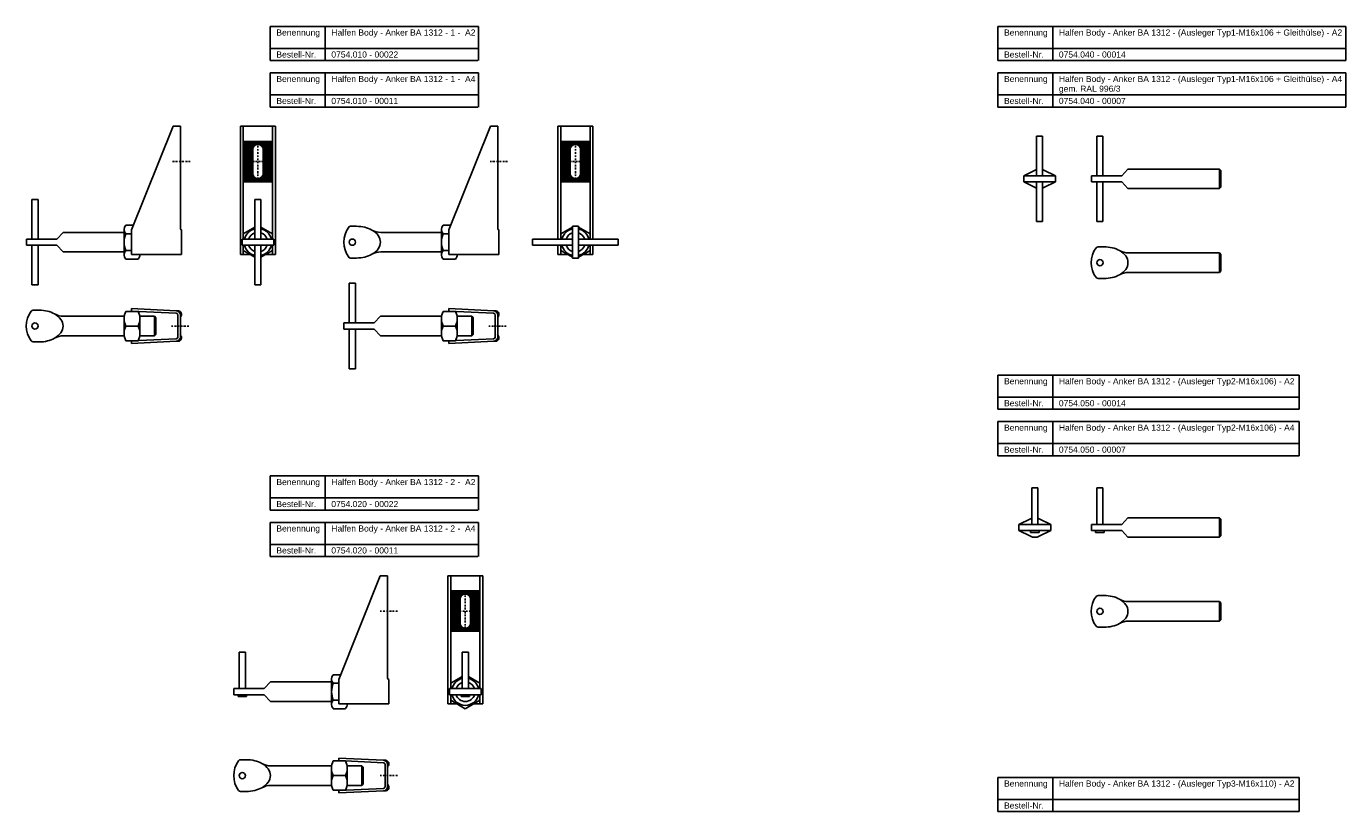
# Model space of a CAD drawing. Header units: millimetres. Extents: x 2107 to 3187, y -481 to 859.
# Tile 2 of 2: x 2107 to 3187, y 215 to 859. Entities that reach past the tile are written whole.
import ezdxf

# ---------------------------------------------------------------- set-up
doc = ezdxf.new("R2010")
doc.units = ezdxf.units.MM
doc.header["$LTSCALE"] = 10
doc.linetypes.add('STRICHPUNKT2', pattern=[0.5, 0.25, -0.125, 0, -0.125])
doc.layers.add('HALFEN', color=2, linetype='Continuous')
doc.styles.add('ARIAL50', font='ARIAL.TTF', dxfattribs={"height": 5})

msp = doc.modelspace()

# ---------------------------------------------------------------- linework, layer by layer
at = {"layer": 'HALFEN'}
for p, q in [((2307.1, 858.5), (2477.7, 858.5)), ((2307.1, 830.5), (2307.1, 858.5)), ((2352.1, 830.5), (2352.1, 858.5)), ((2477.7, 830.5), (2477.7, 858.5)), ((2902.8, 858.5), (3187.5, 858.5)), ((2902.8, 830.5), (2902.8, 858.5)), ((2947.7, 830.5), (2947.7, 858.5)), ((3187.5, 830.5), (3187.5, 858.5)), ((2307.1, 840.5), (2477.7, 840.5)), ((2902.8, 840.5), (3187.5, 840.5)), ((2307.1, 830.5), (2477.1, 830.5)), ((2902.8, 830.5), (3187.5, 830.5)), ((2307.1, 820.5), (2477.7, 820.5)), ((2307.1, 792.5), (2307.1, 820.5)), ((2352.1, 792.5), (2352.1, 820.5)), ((2477.7, 792.5), (2477.7, 820.5)), ((2902.8, 820.5), (3187.5, 820.5)), ((2902.8, 792.5), (2902.8, 820.5)), ((2947.7, 792.5), (2947.7, 820.5)), ((3187.5, 792.5), (3187.5, 820.5)), ((2307.1, 802.5), (2477.7, 802.5)), ((2902.8, 802.5), (3187.5, 802.5)), ((2307.1, 792.5), (2477.1, 792.5)), ((2902.8, 792.5), (3187.5, 792.5)), ((2193.5, 691.8), (2227.5, 776.8)), ((2233.5, 776.8), (2227.5, 776.8)), ((2233.5, 692.8), (2233.5, 776.8)), ((2282.8, 776.8), (2311.3, 776.8)), ((2282.8, 671.8), (2282.8, 776.8)), ((2285, 684.3), (2285, 776.8)), ((2309, 684.3), (2309, 776.8)), ((2311.3, 671.8), (2311.3, 776.8)), ((2453.3, 691.8), (2487.3, 776.8)), ((2493.3, 776.8), (2487.3, 776.8)), ((2493.3, 692.8), (2493.3, 776.8)), ((2542.6, 776.8), (2571.1, 776.8)), ((2542.6, 684.3), (2542.6, 776.8)), ((2544.9, 684.3), (2544.9, 776.8)), ((2568.9, 684.3), (2568.9, 776.8)), ((2571.1, 684.3), (2571.1, 776.8)), ((2934.4, 736.2), (2934.4, 768.7)), ((2939.4, 768.7), (2934.4, 768.7)), ((2939.4, 736.2), (2939.4, 768.7)), ((2983.8, 736.2), (2983.8, 768.7)), ((2988.8, 768.7), (2983.8, 768.7)), ((2988.8, 736.2), (2988.8, 768.7)), ((2309, 764.3), (2285, 764.3)), ((2309, 763.3), (2285, 763.3)), ((2309, 762.3), (2285, 762.3)), ((2295, 761.3), (2285, 761.3)), ((2293.8, 760.3), (2285, 760.3)), ((2293.2, 759.3), (2285, 759.3)), ((2292.9, 758.3), (2285, 758.3)), ((2292.8, 757.3), (2285, 757.3)), ((2292.8, 756.3), (2285, 756.3)), ((2292.8, 738.1), (2292.8, 757.6)), ((2309, 761.3), (2299, 761.3)), ((2309, 760.3), (2300.3, 760.3)), ((2309, 759.3), (2300.9, 759.3)), ((2309, 758.3), (2301.2, 758.3)), ((2301.3, 757.6), (2301.3, 738.1)), ((2309, 757.3), (2301.3, 757.3)), ((2309, 756.3), (2301.3, 756.3)), ((2568.9, 764.3), (2544.9, 764.3)), ((2568.9, 763.3), (2544.9, 763.3)), ((2568.9, 762.3), (2544.9, 762.3)), ((2554.9, 761.3), (2544.9, 761.3)), ((2553.6, 760.3), (2544.9, 760.3)), ((2553, 759.3), (2544.9, 759.3)), ((2552.7, 758.3), (2544.9, 758.3)), ((2552.6, 757.3), (2544.9, 757.3)), ((2552.6, 756.3), (2544.9, 756.3)), ((2552.6, 738.1), (2552.6, 757.6)), ((2568.9, 761.3), (2558.9, 761.3)), ((2568.9, 760.3), (2560.1, 760.3)), ((2568.9, 759.3), (2560.8, 759.3)), ((2568.9, 758.3), (2561.1, 758.3)), ((2561.1, 757.6), (2561.1, 738.1)), ((2568.9, 757.3), (2561.1, 757.3)), ((2568.9, 756.3), (2561.1, 756.3)), ((2292.8, 755.3), (2285, 755.3)), ((2292.8, 754.3), (2285, 754.3)), ((2292.8, 753.3), (2285, 753.3)), ((2292.8, 752.3), (2285, 752.3)), ((2292.8, 751.3), (2285, 751.3)), ((2292.8, 750.3), (2285, 750.3)), ((2292.8, 749.3), (2285, 749.3)), ((2292.8, 748.3), (2285, 748.3)), ((2292.8, 747.3), (2285, 747.3)), ((2292.8, 746.3), (2285, 746.3)), ((2292.8, 745.3), (2285, 745.3)), ((2309, 755.3), (2301.3, 755.3)), ((2309, 754.3), (2301.3, 754.3)), ((2309, 753.3), (2301.3, 753.3)), ((2309, 752.3), (2301.3, 752.3)), ((2309, 751.3), (2301.3, 751.3)), ((2309, 750.3), (2301.3, 750.3)), ((2309, 749.3), (2301.3, 749.3)), ((2309, 748.3), (2301.3, 748.3)), ((2309, 747.3), (2301.3, 747.3)), ((2309, 746.3), (2301.3, 746.3)), ((2309, 745.3), (2301.3, 745.3)), ((2552.6, 755.3), (2544.9, 755.3)), ((2552.6, 754.3), (2544.9, 754.3)), ((2552.6, 753.3), (2544.9, 753.3)), ((2552.6, 752.3), (2544.9, 752.3)), ((2552.6, 751.3), (2544.9, 751.3)), ((2552.6, 750.3), (2544.9, 750.3)), ((2552.6, 749.3), (2544.9, 749.3)), ((2552.6, 748.3), (2544.9, 748.3)), ((2552.6, 747.3), (2544.9, 747.3)), ((2552.6, 746.3), (2544.9, 746.3)), ((2552.6, 745.3), (2544.9, 745.3)), ((2568.9, 755.3), (2561.1, 755.3)), ((2568.9, 754.3), (2561.1, 754.3)), ((2568.9, 753.3), (2561.1, 753.3)), ((2568.9, 752.3), (2561.1, 752.3)), ((2568.9, 751.3), (2561.1, 751.3)), ((2568.9, 750.3), (2561.1, 750.3)), ((2568.9, 749.3), (2561.1, 749.3)), ((2568.9, 748.3), (2561.1, 748.3)), ((2568.9, 747.3), (2561.1, 747.3)), ((2568.9, 746.3), (2561.1, 746.3)), ((2568.9, 745.3), (2561.1, 745.3)), ((2285, 744.3), (2292.8, 744.3)), ((2292.8, 743.3), (2285, 743.3)), ((2292.8, 742.3), (2285, 742.3)), ((2292.8, 741.3), (2285, 741.3)), ((2292.8, 740.3), (2285, 740.3)), ((2292.8, 739.3), (2285, 739.3)), ((2292.8, 738.3), (2285, 738.3)), ((2292.9, 737.3), (2285, 737.3)), ((2293.2, 736.3), (2285, 736.3)), ((2293.8, 735.3), (2285, 735.3)), ((2309, 735.3), (2300.3, 735.3)), ((2309, 736.3), (2300.9, 736.3)), ((2309, 737.3), (2301.2, 737.3)), ((2301.3, 744.3), (2309, 744.3)), ((2309, 743.3), (2301.3, 743.3)), ((2309, 742.3), (2301.3, 742.3)), ((2309, 741.3), (2301.3, 741.3)), ((2309, 740.3), (2301.3, 740.3)), ((2309, 739.3), (2301.3, 739.3)), ((2309, 738.3), (2301.3, 738.3)), ((2544.9, 744.3), (2552.6, 744.3)), ((2552.6, 743.3), (2544.9, 743.3)), ((2552.6, 742.3), (2544.9, 742.3)), ((2552.6, 741.3), (2544.9, 741.3)), ((2552.6, 740.3), (2544.9, 740.3)), ((2552.6, 739.3), (2544.9, 739.3)), ((2552.6, 738.3), (2544.9, 738.3)), ((2552.7, 737.3), (2544.9, 737.3)), ((2553, 736.3), (2544.9, 736.3)), ((2553.6, 735.3), (2544.9, 735.3)), ((2568.9, 735.3), (2560.1, 735.3)), ((2568.9, 736.3), (2560.8, 736.3)), ((2561.1, 744.3), (2568.9, 744.3)), ((2568.9, 743.3), (2561.1, 743.3)), ((2568.9, 742.3), (2561.1, 742.3)), ((2568.9, 741.3), (2561.1, 741.3)), ((2568.9, 740.3), (2561.1, 740.3)), ((2568.9, 739.3), (2561.1, 739.3)), ((2568.9, 738.3), (2561.1, 738.3)), ((2568.9, 737.3), (2561.1, 737.3)), ((2923.9, 736.2), (2933.4, 740.9)), ((2923.9, 736.2), (2949.9, 736.2)), ((2923.9, 736.2), (2923.9, 731.2)), ((2949.9, 736.2), (2940.5, 740.9)), ((2949.9, 736.2), (2949.9, 731.2)), ((2979.3, 736.2), (3004.3, 736.2)), ((2979.3, 736.2), (2979.3, 731.2)), ((3004.3, 736.2), (3009.3, 741.7)), ((3084.1, 741.7), (3009.3, 741.7)), ((3084.1, 741.7), (3084.1, 725.7)), ((3085.3, 740.5), (3084.1, 741.7)), ((3085.3, 740.5), (3085.3, 726.9)), ((2295, 734.3), (2285, 734.3)), ((2309, 733.3), (2285, 733.3)), ((2309, 732.3), (2285, 732.3)), ((2309, 731.3), (2285, 731.3)), ((2309, 734.3), (2299, 734.3)), ((2554.9, 734.3), (2544.9, 734.3)), ((2568.9, 733.3), (2544.9, 733.3)), ((2568.9, 732.3), (2544.9, 732.3)), ((2568.9, 731.3), (2544.9, 731.3)), ((2568.9, 734.3), (2558.9, 734.3)), ((2923.9, 731.2), (2949.9, 731.2)), ((2923.9, 731.2), (2933.4, 726.5)), ((2934.4, 698.7), (2934.4, 731.2)), ((2939.4, 698.7), (2939.4, 731.2)), ((2949.9, 731.2), (2940.5, 726.5)), ((2979.3, 731.2), (3004.3, 731.2)), ((2983.8, 698.7), (2983.8, 731.2)), ((2988.8, 698.7), (2988.8, 731.2)), ((3004.3, 731.2), (3009.3, 725.7)), ((3009.3, 725.7), (3084.1, 725.7)), ((3031.9, 725.7), (3084.1, 725.7)), ((3084.1, 725.7), (3085.3, 726.9)), ((2112, 684.3), (2112, 716.8)), ((2117, 716.8), (2112, 716.8)), ((2117, 684.3), (2117, 716.8)), ((2294.5, 684.3), (2294.5, 716.8)), ((2299.5, 716.8), (2294.5, 716.8)), ((2299.5, 684.3), (2299.5, 716.8)), ((2187.5, 692.6), (2187.5, 671)), ((2187.5, 691.8), (2187.5, 671.8)), ((2188.9, 695.7), (2195, 695.7)), ((2193.5, 691.8), (2193.5, 671.8)), ((2234.5, 671.8), (2234.5, 691.8)), ((2294.5, 694.2), (2285, 688.7)), ((2309, 688.7), (2299.5, 694.2)), ((2374.3, 694.8), (2377.7, 694.8)), ((2447.3, 692.6), (2447.3, 671)), ((2447.3, 691.8), (2447.3, 671.8)), ((2448.7, 695.7), (2454.8, 695.7)), ((2453.3, 691.8), (2453.3, 671.8)), ((2494.3, 671.8), (2494.3, 691.8)), ((2554.4, 694.2), (2544.9, 688.7)), ((2554.4, 668.8), (2554.4, 694.8)), ((2559.4, 694.8), (2554.4, 694.8)), ((2559.4, 668.8), (2559.4, 694.8)), ((2568.9, 688.7), (2559.4, 694.2)), ((2939.4, 698.7), (2934.4, 698.7)), ((2988.8, 698.7), (2983.8, 698.7)), ((2107.5, 684.3), (2132.5, 684.3)), ((2107.5, 684.3), (2107.5, 679.3)), ((2132.5, 684.3), (2137.5, 689.8)), ((2137.5, 689.8), (2187.5, 689.8)), ((2187.5, 688.6), (2187.5, 675)), ((2188.9, 688.7), (2193.5, 688.7)), ((2284, 684.3), (2310, 684.3)), ((2284, 679.3), (2284, 684.3)), ((2285, 688.7), (2285, 684.3)), ((2309, 684.3), (2309, 688.7)), ((2310, 679.3), (2310, 684.3)), ((2397.7, 689.8), (2447.4, 689.8)), ((2447.3, 688.6), (2447.3, 675)), ((2448.7, 688.7), (2453.3, 688.7)), ((2554.4, 684.3), (2521.9, 684.3)), ((2521.9, 684.3), (2521.9, 679.3)), ((2544.9, 688.7), (2544.9, 684.3)), ((2591.9, 684.3), (2559.4, 684.3)), ((2568.9, 684.3), (2568.9, 688.7)), ((2591.9, 684.3), (2591.9, 679.3)), ((2107.5, 679.3), (2132.5, 679.3)), ((2112, 646.8), (2112, 679.3)), ((2117, 646.8), (2117, 679.3)), ((2132.5, 679.3), (2137.5, 673.8)), ((2137.5, 673.8), (2187.5, 673.8)), ((2188.9, 674.9), (2193.5, 674.9)), ((2193.5, 671.8), (2234.5, 671.8)), ((2200.3, 671.8), (2200.3, 671)), ((2282.8, 671.8), (2290.4, 671.8)), ((2284, 679.3), (2310, 679.3)), ((2285, 671.8), (2285, 679.3)), ((2285, 679.3), (2285, 674.9)), ((2285, 674.9), (2294.5, 669.4)), ((2294.5, 646.8), (2294.5, 679.3)), ((2299.5, 646.8), (2299.5, 679.3)), ((2299.5, 669.4), (2309, 674.9)), ((2303.7, 671.8), (2311.3, 671.8)), ((2309, 671.8), (2309, 679.3)), ((2309, 674.9), (2309, 679.3)), ((2397.7, 673.8), (2447.4, 673.8)), ((2448.7, 674.9), (2453.3, 674.9)), ((2453.3, 671.8), (2494.3, 671.8)), ((2460.1, 671.8), (2460.1, 671)), ((2554.4, 679.3), (2521.9, 679.3)), ((2542.6, 671.8), (2542.6, 679.3)), ((2542.6, 671.8), (2550.2, 671.8)), ((2544.9, 671.8), (2544.9, 679.3)), ((2544.9, 679.3), (2544.9, 674.9)), ((2544.9, 674.9), (2554.4, 669.4)), ((2591.9, 679.3), (2559.4, 679.3)), ((2559.4, 669.4), (2568.9, 674.9)), ((2563.6, 671.8), (2571.1, 671.8)), ((2568.9, 671.8), (2568.9, 679.3)), ((2568.9, 674.9), (2568.9, 679.3)), ((2571.1, 671.8), (2571.1, 679.3)), ((2986.3, 678), (2989.7, 678)), ((3084.1, 673), (3009.7, 673)), ((3084.1, 673), (3084.1, 657)), ((3085.3, 671.8), (3084.1, 673)), ((3085.3, 671.8), (3085.3, 658.3)), ((2188.9, 667.9), (2198.9, 667.9)), ((2372.9, 668.8), (2377.7, 668.8)), ((2448.7, 667.9), (2458.7, 667.9)), ((2559.4, 668.8), (2554.4, 668.8)), ((2371.8, 615.6), (2371.8, 648.1)), ((2376.8, 648.1), (2371.8, 648.1)), ((2376.8, 615.6), (2376.8, 648.1)), ((2984.9, 652), (2989.7, 652)), ((3084.1, 657), (3009.7, 657)), ((3084.1, 657), (3085.3, 658.3)), ((2117, 646.8), (2112, 646.8)), ((2299.5, 646.8), (2294.5, 646.8)), ((2230.1, 625.6), (2193.5, 627.4)), ((2193.5, 625.4), (2193.5, 627.4)), ((2453.3, 625.4), (2453.4, 627.4)), ((2490, 625.6), (2453.4, 627.4)), ((2114.5, 626.1), (2117.9, 626.1)), ((2137.9, 621.1), (2187.6, 621.1)), ((2187.5, 619.1), (2187.5, 607.1)), ((2198.9, 625.1), (2188.9, 625.1)), ((2230, 623.6), (2193.5, 625.4)), ((2200.1, 621.1), (2212.2, 621.1)), ((2200.3, 619.1), (2200.3, 607.1)), ((2212.2, 621.1), (2212.2, 605.1)), ((2213.5, 619.9), (2212.2, 621.1)), ((2213.5, 619.9), (2213.5, 606.3)), ((2231.9, 625.6), (2230.1, 625.6)), ((2231.5, 604.1), (2231.5, 622.1)), ((2233.5, 604.1), (2233.5, 622.1)), ((2367.3, 615.6), (2392.3, 615.6)), ((2367.3, 615.6), (2367.3, 610.6)), ((2392.3, 615.6), (2397.3, 621.1)), ((2397.3, 621.1), (2447.3, 621.1)), ((2447.3, 619.1), (2447.3, 607.1)), ((2458.7, 625.1), (2448.7, 625.1)), ((2489.9, 623.6), (2453.3, 625.4)), ((2459.9, 621.1), (2472.1, 621.1)), ((2460.1, 619.1), (2460.1, 607.1)), ((2472.1, 621.1), (2472.1, 605.1)), ((2473.3, 619.9), (2472.1, 621.1)), ((2473.3, 619.9), (2473.3, 606.3)), ((2491.8, 625.6), (2490, 625.6)), ((2491.3, 604.1), (2491.3, 622.1)), ((2493.3, 604.1), (2493.3, 622.1)), ((2137.9, 605.1), (2187.6, 605.1)), ((2198.9, 613.1), (2188.9, 613.1)), ((2200.1, 605.1), (2212.2, 605.1)), ((2212.2, 605.1), (2213.5, 606.3)), ((2367.3, 610.6), (2392.3, 610.6)), ((2371.8, 578.1), (2371.8, 610.6)), ((2376.8, 578.1), (2376.8, 610.6)), ((2392.3, 610.6), (2397.3, 605.1)), ((2397.3, 605.1), (2447.3, 605.1)), ((2458.7, 613.1), (2448.7, 613.1)), ((2459.9, 605.1), (2472.1, 605.1)), ((2472.1, 605.1), (2473.3, 606.3)), ((2113.1, 600.1), (2117.9, 600.1)), ((2198.9, 601.1), (2188.9, 601.1)), ((2230, 602.6), (2193.5, 600.9)), ((2193.5, 600.9), (2193.5, 598.9)), ((2230.1, 600.6), (2193.5, 598.9)), ((2231.9, 600.6), (2230, 600.6)), ((2458.7, 601.1), (2448.7, 601.1)), ((2489.9, 602.6), (2453.3, 600.9)), ((2453.3, 600.9), (2453.4, 598.9)), ((2490, 600.6), (2453.4, 598.9)), ((2491.8, 600.6), (2489.9, 600.6)), ((2376.8, 578.1), (2371.8, 578.1)), ((2902.8, 572.9), (3149.5, 572.9)), ((2902.8, 544.9), (2902.8, 572.9)), ((2947.7, 544.9), (2947.7, 572.9)), ((3149.5, 544.9), (3149.5, 572.9)), ((2902.8, 554.9), (3149.5, 554.9)), ((2902.8, 544.9), (3149.5, 544.9)), ((2902.8, 534.9), (3149.5, 534.9)), ((2902.8, 506.9), (2902.8, 534.9)), ((2947.7, 506.9), (2947.7, 534.9)), ((3149.5, 506.9), (3149.5, 534.9)), ((2902.8, 516.9), (3149.5, 516.9)), ((2902.8, 506.9), (3149.5, 506.9)), ((2307.1, 490.3), (2477.7, 490.3)), ((2307.1, 462.3), (2307.1, 490.3)), ((2352.1, 462.3), (2352.1, 490.3)), ((2477.7, 462.3), (2477.7, 490.3)), ((2930.5, 450.6), (2930.5, 480.6)), ((2935.5, 480.6), (2930.5, 480.6)), ((2935.5, 450.6), (2935.5, 480.6)), ((2983.8, 480.6), (2983.8, 450.6)), ((2988.8, 480.6), (2983.8, 480.6)), ((2988.8, 450.6), (2988.8, 480.6)), ((2307.1, 472.3), (2477.7, 472.3)), ((2307.1, 462.3), (2477.1, 462.3)), ((2920, 450.6), (2929.4, 455.2)), ((2946, 450.6), (2936.5, 455.2)), ((3004.3, 450.6), (3009.3, 456.1)), ((3084.1, 456.1), (3009.3, 456.1)), ((3084.1, 456.1), (3084.1, 440.1)), ((3085.3, 454.8), (3084.1, 456.1)), ((3085.3, 454.8), (3085.3, 441.3)), ((2307.1, 452.3), (2477.7, 452.3)), ((2307.1, 424.3), (2307.1, 452.3)), ((2352.1, 424.3), (2352.1, 452.3)), ((2477.7, 424.3), (2477.7, 452.3)), ((2920, 450.6), (2946, 450.6)), ((2920, 450.6), (2920, 445.6)), ((2920, 445.6), (2946, 445.6)), ((2920, 445.6), (2929.4, 440.9)), ((2929.5, 445.6), (2929.5, 444.1)), ((2936.5, 444.1), (2929.5, 444.1)), ((2946, 445.6), (2936.5, 440.9)), ((2936.5, 444.1), (2936.5, 445.6)), ((2946, 450.6), (2946, 445.6)), ((2979.3, 450.6), (3004.3, 450.6)), ((2979.3, 450.6), (2979.3, 445.6)), ((2979.3, 445.6), (3004.3, 445.6)), ((2982.8, 445.6), (2982.8, 444.1)), ((2989.8, 444.1), (2982.8, 444.1)), ((2989.8, 444.1), (2989.8, 445.6)), ((3004.3, 445.6), (3009.3, 440.1)), ((2307.1, 434.3), (2477.7, 434.3)), ((3009.3, 440.1), (3084.1, 440.1)), ((3031.9, 440.1), (3084.1, 440.1)), ((3084.1, 440.1), (3085.3, 441.3)), ((2307.1, 424.3), (2477.1, 424.3)), ((2363.2, 323.6), (2397.2, 408.6)), ((2403.2, 408.6), (2397.2, 408.6)), ((2403.2, 324.6), (2403.2, 408.6)), ((2452.6, 408.6), (2481.1, 408.6)), ((2452.6, 303.6), (2452.6, 408.6)), ((2454.8, 316.1), (2454.8, 408.6)), ((2478.8, 316.1), (2478.8, 408.6)), ((2481.1, 303.6), (2481.1, 408.6)), ((2478.8, 396.1), (2454.8, 396.1)), ((2478.8, 395.1), (2454.8, 395.1)), ((2478.8, 394.1), (2454.8, 394.1)), ((2464.8, 393.1), (2454.8, 393.1)), ((2463.6, 392.1), (2454.8, 392.1)), ((2462.9, 391.1), (2454.8, 391.1)), ((2462.6, 390.1), (2454.8, 390.1)), ((2462.6, 389.1), (2454.8, 389.1)), ((2462.6, 369.8), (2462.6, 389.3)), ((2478.8, 393.1), (2468.8, 393.1)), ((2478.8, 392.1), (2470.1, 392.1)), ((2478.8, 391.1), (2470.7, 391.1)), ((2478.8, 390.1), (2471, 390.1)), ((2471.1, 389.3), (2471.1, 369.8)), ((2478.8, 389.1), (2471.1, 389.1)), ((2986.3, 392.4), (2989.7, 392.4)), ((2462.6, 388.1), (2454.8, 388.1)), ((2462.6, 387.1), (2454.8, 387.1)), ((2462.6, 386.1), (2454.8, 386.1)), ((2462.6, 385.1), (2454.8, 385.1)), ((2462.6, 384.1), (2454.8, 384.1)), ((2462.6, 383.1), (2454.8, 383.1)), ((2462.6, 382.1), (2454.8, 382.1)), ((2462.6, 381.1), (2454.8, 381.1)), ((2462.6, 380.1), (2454.8, 380.1)), ((2462.6, 379.1), (2454.8, 379.1)), ((2462.6, 378.1), (2454.8, 378.1)), ((2478.8, 388.1), (2471.1, 388.1)), ((2478.8, 387.1), (2471.1, 387.1)), ((2478.8, 386.1), (2471.1, 386.1)), ((2478.8, 385.1), (2471.1, 385.1)), ((2478.8, 384.1), (2471.1, 384.1)), ((2478.8, 383.1), (2471.1, 383.1)), ((2478.8, 382.1), (2471.1, 382.1)), ((2478.8, 381.1), (2471.1, 381.1)), ((2478.8, 380.1), (2471.1, 380.1)), ((2478.8, 379.1), (2471.1, 379.1)), ((2478.8, 378.1), (2471.1, 378.1)), ((3084.1, 387.4), (3009.7, 387.4)), ((3084.1, 387.4), (3084.1, 371.4)), ((3085.3, 386.2), (3084.1, 387.4)), ((3085.3, 386.2), (3085.3, 372.6)), ((2462.6, 377.1), (2454.8, 377.1)), ((2454.8, 376.1), (2462.6, 376.1)), ((2462.6, 375.1), (2454.8, 375.1)), ((2462.6, 374.1), (2454.8, 374.1)), ((2462.6, 373.1), (2454.8, 373.1)), ((2462.6, 372.1), (2454.8, 372.1)), ((2462.6, 371.1), (2454.8, 371.1)), ((2462.6, 370.1), (2454.8, 370.1)), ((2462.6, 369.1), (2454.8, 369.1)), ((2462.9, 368.1), (2454.8, 368.1)), ((2478.8, 368.1), (2470.7, 368.1)), ((2478.8, 369.1), (2471, 369.1)), ((2478.8, 377.1), (2471.1, 377.1)), ((2471.1, 376.1), (2478.8, 376.1)), ((2478.8, 375.1), (2471.1, 375.1)), ((2478.8, 374.1), (2471.1, 374.1)), ((2478.8, 373.1), (2471.1, 373.1)), ((2478.8, 372.1), (2471.1, 372.1)), ((2478.8, 371.1), (2471.1, 371.1)), ((2478.8, 370.1), (2471.1, 370.1)), ((3084.1, 371.4), (3009.7, 371.4)), ((3084.1, 371.4), (3085.3, 372.6)), ((2463.6, 367.1), (2454.8, 367.1)), ((2464.8, 366.1), (2454.8, 366.1)), ((2478.8, 365.1), (2454.8, 365.1)), ((2478.8, 364.1), (2454.8, 364.1)), ((2478.8, 363.1), (2454.8, 363.1)), ((2478.8, 366.1), (2468.8, 366.1)), ((2478.8, 367.1), (2470.1, 367.1)), ((2984.9, 366.4), (2989.7, 366.4)), ((2281.7, 346.1), (2281.7, 316.1)), ((2286.7, 346.1), (2281.7, 346.1)), ((2286.7, 316.1), (2286.7, 346.1)), ((2464.3, 346.1), (2464.3, 316.1)), ((2469.3, 346.1), (2464.3, 346.1)), ((2469.3, 316.1), (2469.3, 346.1)), ((2357.2, 324.4), (2357.2, 302.8)), ((2358.6, 327.5), (2364.8, 327.5)), ((2464.3, 326), (2454.8, 320.5)), ((2478.8, 320.5), (2469.3, 326)), ((2277.2, 316.1), (2302.2, 316.1)), ((2277.2, 316.1), (2277.2, 311.1)), ((2302.2, 316.1), (2307.2, 321.6)), ((2307.2, 321.6), (2357.2, 321.6)), ((2357.2, 323.6), (2357.2, 303.6)), ((2357.2, 320.4), (2357.2, 306.8)), ((2358.6, 320.5), (2363.2, 320.5)), ((2363.2, 323.6), (2363.2, 303.6)), ((2404.2, 303.6), (2404.2, 323.6)), ((2453.8, 316.1), (2479.8, 316.1)), ((2453.8, 311.1), (2453.8, 316.1)), ((2454.8, 320.5), (2454.8, 316.1)), ((2478.8, 316.1), (2478.8, 320.5)), ((2479.8, 311.1), (2479.8, 316.1)), ((2277.2, 311.1), (2302.2, 311.1)), ((2280.7, 311.1), (2280.7, 309.6)), ((2287.7, 309.6), (2280.7, 309.6)), ((2287.7, 309.6), (2287.7, 311.1)), ((2302.2, 311.1), (2307.2, 305.6)), ((2307.2, 305.6), (2357.2, 305.6)), ((2358.6, 306.7), (2363.2, 306.7)), ((2363.2, 303.6), (2404.2, 303.6)), ((2370, 303.6), (2370, 302.8)), ((2452.6, 303.6), (2460.1, 303.6)), ((2453.8, 311.1), (2479.8, 311.1)), ((2454.8, 303.6), (2454.8, 311.1)), ((2454.8, 311.1), (2454.8, 306.7)), ((2454.8, 306.7), (2466.8, 299.7)), ((2463.3, 311.1), (2463.3, 309.6)), ((2470.3, 309.6), (2463.3, 309.6)), ((2466.8, 299.7), (2478.8, 306.7)), ((2470.3, 309.6), (2470.3, 311.1)), ((2473.5, 303.6), (2481.1, 303.6)), ((2478.8, 303.6), (2478.8, 311.1)), ((2478.8, 306.7), (2478.8, 311.1)), ((2358.6, 299.7), (2368.6, 299.7)), ((2284.2, 257.9), (2287.6, 257.9)), ((2307.6, 252.9), (2357.4, 252.9)), ((2357.2, 250.9), (2357.2, 238.9)), ((2368.6, 256.9), (2358.6, 256.9)), ((2363.2, 257.2), (2363.3, 259.2)), ((2399.8, 255.4), (2363.2, 257.2)), ((2399.9, 257.4), (2363.3, 259.2)), ((2369.9, 252.9), (2382, 252.9)), ((2370, 250.9), (2370, 238.9)), ((2382, 252.9), (2382, 236.9)), ((2383.2, 251.7), (2382, 252.9)), ((2383.2, 251.7), (2383.2, 238.1)), ((2401.7, 257.4), (2399.9, 257.4)), ((2401.2, 235.9), (2401.2, 253.9)), ((2403.2, 235.9), (2403.2, 253.9)), ((2368.6, 244.9), (2358.6, 244.9)), ((2382, 236.9), (2383.2, 238.1)), ((2902.8, 243.4), (3149.5, 243.4)), ((2902.8, 215.4), (2902.8, 243.4)), ((2947.7, 215.4), (2947.7, 243.4)), ((3149.5, 215.4), (3149.5, 243.4)), ((2282.8, 231.9), (2287.6, 231.9)), ((2307.6, 236.9), (2357.4, 236.9)), ((2368.6, 232.9), (2358.6, 232.9)), ((2399.8, 234.4), (2363.2, 232.7)), ((2363.2, 232.7), (2363.3, 230.7)), ((2399.9, 232.4), (2363.3, 230.7)), ((2369.9, 236.9), (2382, 236.9)), ((2401.7, 232.4), (2399.8, 232.4)), ((2902.8, 225.4), (3149.5, 225.4)), ((2902.8, 215.4), (3149.5, 215.4))]:
    msp.add_line(p, q, dxfattribs=at)
at = {"layer": 'HALFEN', "color": 1, "linetype": 'STRICHPUNKT2', "ltscale": 0.5}
for p, q in [((2297, 730.8), (2297, 764.8)), ((2556.9, 730.8), (2556.9, 764.8)), ((2227.2, 747.8), (2241.7, 747.8)), ((2289.8, 747.8), (2304.3, 747.8)), ((2487, 747.8), (2501.5, 747.8)), ((2549.6, 747.8), (2564.1, 747.8)), ((2226.2, 613.1), (2240.7, 613.1)), ((2486, 613.1), (2500.5, 613.1)), ((2466.8, 362.6), (2466.8, 396.6)), ((2397, 379.6), (2411.5, 379.6)), ((2459.6, 379.6), (2474.1, 379.6)), ((2397, 244.9), (2411.5, 244.9))]:
    msp.add_line(p, q, dxfattribs=at)
at = {"layer": 'HALFEN'}
for centre in [(2374.3, 681.8), (2986.3, 665), (2114.5, 613.1), (2986.3, 379.4), (2284.2, 244.9)]:
    msp.add_circle(centre, 2.55, dxfattribs=at)
for centre, radius, start, end in [((2297, 757.6), 4.25, 0, 180), ((2556.9, 757.6), 4.25, 0, 180), ((2297, 738.1), 4.25, 180, 0), ((2556.9, 738.1), 4.25, 180, 0), ((2936.9, 733.7), 8, 108.21, 116.2938), ((2936.9, 733.7), 6, 114.6243, 114.73), ((2936.9, 733.7), 8, 63.7062, 71.79), ((2936.9, 733.7), 8, 243.7062, 251.79), ((2936.9, 733.7), 8, 288.21, 296.2938), ((2192.4, 692.2), 4.95, 135.5607, 224.4393), ((2234.5, 692.8), 1, 180, 270), ((2297, 681.8), 11.2, 102.8396, 167.1604), ((2297, 681.8), 11.2, 12.8396, 77.1604), ((2387.9, 681.8), 20.6, 143.6493, 216.3585), ((2372.9, 692.8), 2, 91.3354, 143.6493), ((2373.6, 661.4), 33.4, 88.8707, 91.3354), ((2397.7, 704.8), 15, 240.6784, 270), ((2452.2, 692.2), 4.95, 135.5607, 224.4393), ((2494.3, 692.8), 1, 180, 270), ((2556.9, 681.8), 11.2, 102.8396, 167.1604), ((2556.9, 681.8), 11.2, 12.8396, 77.1604), ((2205.3, 681.8), 17.8, 157.1519, 202.8481), ((2297, 681.8), 8, 108.21, 161.79), ((2297, 681.8), 8, 18.21, 71.79), ((2465.1, 681.8), 17.8, 157.1519, 202.8481), ((2556.9, 681.8), 8, 108.21, 161.79), ((2556.9, 681.8), 8, 18.21, 71.79), ((2192.4, 671.4), 4.95, 135.5607, 224.4393), ((2195.3, 671.4), 4.95, 315.5607, 4.5478), ((2297, 681.8), 11.2, 192.8396, 257.1604), ((2297, 681.8), 8, 198.21, 251.79), ((2297, 681.8), 11.2, 282.8396, 347.1604), ((2297, 681.8), 8, 288.21, 341.79), ((2372.9, 670.8), 2, 216.3585, 270), ((2397.7, 658.8), 15, 90, 119.3216), ((2452.2, 671.4), 4.95, 135.5607, 224.4393), ((2455.2, 671.4), 4.95, 315.5607, 4.5478), ((2556.9, 681.8), 11.2, 192.8396, 257.1604), ((2556.9, 681.8), 8, 198.21, 251.79), ((2556.9, 681.8), 11.2, 282.8396, 347.1604), ((2556.9, 681.8), 8, 288.21, 341.79), ((2999.8, 665), 20.6, 143.6493, 216.3585), ((2984.9, 676), 2, 91.3354, 143.6493), ((2985.6, 644.7), 33.4, 88.8707, 91.3354), ((3009.7, 688), 15, 240.6889, 269.9647), ((2984.9, 654), 2, 216.3585, 270), ((3009.7, 642), 15, 90.0353, 119.3111), ((2128, 613.1), 20.6, 143.6493, 216.3585), ((2113.1, 624.1), 2, 91.3354, 143.6493), ((2113.8, 592.7), 33.4, 88.8707, 91.3354), ((2137.9, 636.1), 15, 240.6784, 270), ((2201, 619.1), 13.6, 153.7317, 206.2683), ((2186.7, 619.1), 13.6, 333.7317, 26.2683), ((2230, 622.1), 1.5, 0, 90), ((2230, 622.1), 3.5, 0, 87.2419), ((2231.5, 622.7), 2.92, 317.9554, 81.9497), ((2234.5, 620.1), 1.04, 139.2205, 179.6367), ((2460.9, 619.1), 13.6, 153.7317, 206.2683), ((2446.5, 619.1), 13.6, 333.7317, 26.2683), ((2489.8, 622.1), 1.5, 0, 90), ((2489.8, 622.1), 3.5, 0, 87.2419), ((2491.4, 622.7), 2.92, 317.9554, 81.9497), ((2494.3, 620.1), 1.04, 139.2205, 179.6367), ((2137.9, 590.1), 15, 90, 119.3216), ((2201, 607.1), 13.6, 153.7317, 206.2683), ((2186.7, 607.1), 13.6, 333.7317, 26.2683), ((2231.5, 603.5), 2.92, 278.0503, 42.0446), ((2234.5, 606.1), 1.04, 180.3633, 220.7795), ((2460.9, 607.1), 13.6, 153.7317, 206.2683), ((2446.5, 607.1), 13.6, 333.7317, 26.2683), ((2491.4, 603.5), 2.92, 278.0503, 42.0446), ((2494.3, 606.1), 1.04, 180.3633, 220.7795), ((2113.1, 602.1), 2, 216.3585, 270), ((2230, 604.1), 1.5, 270, 0), ((2230, 604.1), 3.5, 272.7581, 0), ((2489.8, 604.1), 1.5, 270, 0), ((2489.8, 604.1), 3.5, 272.7581, 0), ((2933, 448.1), 8, 108.21, 116.2938), ((2933, 448.1), 8, 63.7062, 71.79), ((2933, 448.1), 6, 114.6243, 114.73), ((2933, 448.1), 8, 243.7062, 296.2938), ((2466.8, 389.3), 4.25, 0, 180), ((2999.8, 379.4), 20.6, 143.6493, 216.3585), ((2984.9, 390.4), 2, 91.3354, 143.6493), ((2985.6, 359), 33.4, 88.8707, 91.3354), ((3009.7, 402.4), 15, 240.6889, 269.9647), ((2466.8, 369.8), 4.25, 180, 0), ((2984.9, 368.4), 2, 216.3585, 270), ((3009.7, 356.4), 15, 90.0353, 119.3111), ((2362.2, 324), 4.95, 135.5607, 224.4393), ((2404.2, 324.6), 1, 180, 270), ((2466.8, 313.6), 11.2, 102.8396, 167.1604), ((2466.8, 313.6), 11.2, 12.8396, 77.1604), ((2375.1, 313.6), 17.8, 157.1519, 202.8481), ((2466.8, 313.6), 8, 108.21, 161.79), ((2466.8, 313.6), 8, 18.21, 71.79), ((2362.2, 303.2), 4.95, 135.5607, 224.4393), ((2365.1, 303.2), 4.95, 315.5607, 4.5478), ((2466.8, 313.6), 11.2, 192.8396, 347.1604), ((2466.8, 313.6), 8, 198.21, 341.79), ((2297.8, 244.9), 20.6, 143.6493, 216.3585), ((2282.8, 255.9), 2, 91.3354, 143.6493), ((2283.6, 224.5), 33.4, 88.8707, 91.3354), ((2307.6, 267.9), 15, 240.6784, 270), ((2370.8, 250.9), 13.6, 153.7317, 206.2683), ((2356.5, 250.9), 13.6, 333.7317, 26.2683), ((2399.7, 253.9), 1.5, 0, 90), ((2399.7, 253.9), 3.5, 0, 87.2419), ((2401.3, 254.5), 2.92, 317.9554, 81.9497), ((2404.3, 251.9), 1.04, 139.2205, 179.6367), ((2370.8, 238.9), 13.6, 153.7317, 206.2683), ((2356.5, 238.9), 13.6, 333.7317, 26.2683), ((2404.3, 237.9), 1.04, 180.3633, 220.7795), ((2282.8, 233.9), 2, 216.3585, 270), ((2307.6, 221.9), 15, 90, 119.3216), ((2399.7, 235.9), 1.5, 270, 0), ((2399.7, 235.9), 3.5, 272.7581, 0), ((2401.3, 235.3), 2.92, 278.0503, 42.0446)]:
    msp.add_arc(centre, radius, start, end, dxfattribs=at)
for centre, major_axis, start_param, end_param in [((2377.7, 681.8), (-19.6, 0), 4.00986, 4.712389), ((2377.7, 681.8), (19.6, 0), -0.868267, 0.868267), ((2377.7, 681.8), (19.6, 0), 4.712389, 5.414918), ((2989.7, 665), (19.6, 0), 7.151452, 7.853982), ((2989.7, 665), (19.6, 0), 5.414918, 7.151452), ((2989.7, 665), (19.6, 0), 4.712389, 5.414918), ((2117.9, 613.1), (-19.6, 0), 4.00986, 4.712389), ((2117.9, 613.1), (19.6, 0), -0.868267, 0.868267), ((2117.9, 613.1), (19.6, 0), 4.712389, 5.414918), ((2989.7, 379.4), (19.6, 0), 7.151452, 7.853982), ((2989.7, 379.4), (19.6, 0), 5.414918, 7.151452), ((2989.7, 379.4), (19.6, 0), 4.712389, 5.414918), ((2287.6, 244.9), (-19.6, 0), 4.00986, 4.712389), ((2287.6, 244.9), (19.6, 0), -0.868267, 0.868267), ((2287.6, 244.9), (19.6, 0), 4.712389, 5.414918)]:
    msp.add_ellipse(centre, major_axis=major_axis, ratio=0.663426, start_param=start_param, end_param=end_param, dxfattribs=at)

# ---------------------------------------------------------------- texts
at = {"layer": 'HALFEN', "style": 'ARIAL50'}
for s, p in [('Benennung', (2312.1, 851)), ('Halfen Body - Anker BA 1312 - 1 -  A2', (2357.1, 851)), ('Benennung', (2907.8, 851)), ('Halfen Body - Anker BA 1312 - (Ausleger Typ1-M16x106 + Gleithülse) - A2', (2952.7, 851)), ('Bestell-Nr.', (2312.1, 833)), ('0754.010 - 00022', (2357.1, 833)), ('Bestell-Nr.', (2907.8, 833)), ('0754.040 - 00014', (2952.7, 833)), ('Benennung', (2312.1, 813)), ('Halfen Body - Anker BA 1312 - 1 -  A4', (2357.1, 813)), ('Benennung', (2907.8, 813)), ('gem. RAL 996/3', (2952.7, 805)), ('Halfen Body - Anker BA 1312 - (Ausleger Typ1-M16x106 + Gleithülse) - A4', (2952.7, 813)), ('Bestell-Nr.', (2312.1, 795)), ('0754.010 - 00011', (2357.1, 795)), ('Bestell-Nr.', (2907.8, 795)), ('0754.040 - 00007', (2952.7, 795)), ('Benennung', (2907.8, 565.4)), ('Halfen Body - Anker BA 1312 - (Ausleger Typ2-M16x106) - A2', (2952.7, 565.4)), ('Bestell-Nr.', (2907.8, 547.4)), ('0754.050 - 00014', (2952.7, 547.4)), ('Benennung', (2907.8, 527.4)), ('Halfen Body - Anker BA 1312 - (Ausleger Typ2-M16x106) - A4', (2952.7, 527.4)), ('Bestell-Nr.', (2907.8, 509.4)), ('0754.050 - 00007', (2952.7, 509.4)), ('Benennung', (2312.1, 482.8)), ('Halfen Body - Anker BA 1312 - 2 -  A2', (2357.1, 482.8)), ('Bestell-Nr.', (2312.1, 464.8)), ('0754.020 - 00022', (2357.1, 464.8)), ('Benennung', (2312.1, 444.8)), ('Halfen Body - Anker BA 1312 - 2 -  A4', (2357.1, 444.8)), ('Bestell-Nr.', (2312.1, 426.8)), ('0754.020 - 00011', (2357.1, 426.8)), ('Benennung', (2907.8, 235.9)), ('Halfen Body - Anker BA 1312 - (Ausleger Typ3-M16x110) - A2', (2952.7, 235.9)), ('Bestell-Nr.', (2907.8, 217.9))]:
    msp.add_text(s, height=5, dxfattribs=at).set_placement(p)

doc.saveas('drawing.dxf')
